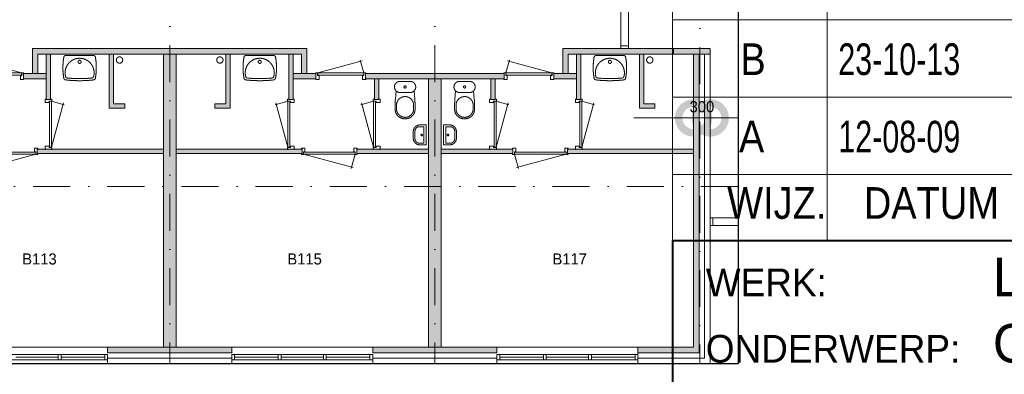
# Model space of a CAD drawing. Header units: millimetres. Extents: x 2152 to 87219, y -6247 to 53124.
# Tile 11 of 19: x 33419 to 51244, y 3936 to 10345. Entities that reach past the tile are written whole.
import ezdxf
from ezdxf.enums import TextEntityAlignment as Align
from ezdxf.xclip import XClip

# ---------------------------------------------------------------- set-up
doc = ezdxf.new("R2010")
doc.units = ezdxf.units.MM
doc.header["$PDMODE"] = 3
doc.header["$PDSIZE"] = 1
doc.linetypes.add('DGN4', pattern=[1343.35376, 671.67688, -335.83844, 0, -335.83844])
for name, color, linetype in [('16', 7, 'Continuous'), ('17', 7, 'Continuous'), ('3', 7, 'Continuous'), ('30', 7, 'Continuous'), ('31', 7, 'Continuous'), ('32', 7, 'Continuous'), ('33', 7, 'Continuous'), ('40', 7, 'Continuous'), ('48', 7, 'Continuous'), ('56', 7, 'Continuous'), ('58', 7, 'Continuous'), ('62', 7, 'Continuous')]:
    doc.layers.add(name, color=color, linetype=linetype)
doc.styles.add('dgn001', font='dgn001.shx')
doc.styles.add('dgn003', font='dgn003.shx')
doc.styles.get("Standard").update_dxf_attribs({"font": 'arial.ttf'})
doc.dimstyles.get("Standard").update_dxf_attribs({"dimtxt": 0.18, "dimasz": 0.18, "dimexe": 0.18, "dimexo": 0.0625, "dimgap": 0.09, "dimtad": 0, "dimtih": 1, "dimtoh": 1, "dimdec": 4, "dimzin": 0, "dimdsep": 46, "dimtxsty": 'Standard', "dimcen": 0.09, "dimadec": 0, "dimazin": 0, "dimtfac": 1, "dimtdec": 4, "dimtofl": 0, "dimtmove": 0, "dimatfit": 3, "dimfxl": 1, "dimtolj": 1, "dimtzin": 0, "dimarcsym": 0})

# ---------------------------------------------------------------- blocks, each defined once
blk = doc.blocks.new('830R1015')
at = {"layer": '33', "color": 1, "linetype": 'Continuous', "lineweight": 0}
for p, q in [((-108, -38), (-336.8700000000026, -99.31999999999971)), ((-108, -868), (-322.8200000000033, -66.27999999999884))]:
    blk.add_line(p, q, dxfattribs=at)
at = {"layer": '33', "color": 92, "linetype": 'Continuous', "lineweight": 13, "true_color": 0x00e100, "flags": 128}
for points in [[(-100, 0), (-111, 0), (-111, -35), (-61, -35), (-61, -60), (11, -60), (11, 0), (0, 0)], [(-100, -906), (-111, -906), (-111, -871), (-61, -871), (-61, -846), (11, -846), (11, -906), (0, -906)]]:
    blk.add_lwpolyline(points, dxfattribs=at)
at = {"layer": '33', "color": 2, "linetype": 'Continuous', "lineweight": 13, "true_color": 0xf0f000, "flags": 128}
blk.add_lwpolyline([(-108, -868), (-108, -38), (-68, -38), (-68, -868), (-108, -868)], dxfattribs=at)
blk = doc.blocks.new('930L095')
at = {"layer": '33', "color": 1, "linetype": 'Continuous', "lineweight": 0}
for p, q in [((38, -98), (936.3100000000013, -338.7000000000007)), ((968.0000000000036, -98), (899.5600000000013, -353.4400000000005))]:
    blk.add_line(p, q, dxfattribs=at)
at = {"layer": '33', "color": 92, "linetype": 'Continuous', "lineweight": 13, "true_color": 0x00e100, "flags": 128}
for points in [[(0, -90), (0, -101), (35, -101), (35, -51), (60, -51), (60, 11), (0, 11), (0, 0)], [(1006.000000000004, -90), (1006.000000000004, -101), (971.0000000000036, -101), (971.0000000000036, -51), (946.0000000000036, -51), (946.0000000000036, 11), (1006.000000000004, 11), (1006.000000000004, 0)]]:
    blk.add_lwpolyline(points, dxfattribs=at)
at = {"layer": '33', "color": 2, "linetype": 'Continuous', "lineweight": 13, "true_color": 0xf0f000, "flags": 128}
blk.add_lwpolyline([(968.0000000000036, -98), (38, -98), (38, -58), (968.0000000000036, -58), (968.0000000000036, -98)], dxfattribs=at)
blk = doc.blocks.new('830R1016')
at = {"layer": '33', "color": 1, "linetype": 'Continuous', "lineweight": 0}
for p, q in [((-108, -38), (-336.869999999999, -99.31999999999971)), ((-108, -868), (-322.8199999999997, -66.27999999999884))]:
    blk.add_line(p, q, dxfattribs=at)
at = {"layer": '33', "color": 92, "linetype": 'Continuous', "lineweight": 13, "true_color": 0x00e100, "flags": 128}
for points in [[(-100, 0), (-111, 0), (-111, -35), (-61, -35), (-61, -60), (11, -60), (11, 0), (0, 0)], [(-100, -906), (-111, -906), (-111, -871), (-61, -871), (-61, -846), (11, -846), (11, -906), (0, -906)]]:
    blk.add_lwpolyline(points, dxfattribs=at)
at = {"layer": '33', "color": 2, "linetype": 'Continuous', "lineweight": 13, "true_color": 0xf0f000, "flags": 128}
blk.add_lwpolyline([(-108, -868), (-108, -38), (-68, -38), (-68, -868), (-108, -868)], dxfattribs=at)
blk = doc.blocks.new('CLOS025')
at = {"layer": '40', "color": 7, "linetype": 'Continuous', "lineweight": 0}
for p, q in [((-92.5, -220), (92.5, -220)), ((-155, -527.789999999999), (-155, -435.5399999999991)), ((155, -527.789999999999), (155, -435.8400000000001)), ((-1.069999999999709, -670), (0.7900000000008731, -670))]:
    blk.add_line(p, q, dxfattribs=at)
at = {"layer": '40', "color": 7, "linetype": 'Continuous', "lineweight": 0, "flags": 128}
for points in [[(-175.6699999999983, -338.2999999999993), (-162, -191.8999999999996), (-161.9993770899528, -191.8999723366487, -0.6743332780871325), (-92.49888975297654, -19.99946983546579), (-92.5, -20), (92.5, -20), (92.50111024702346, -19.99946983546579, -0.6743332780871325), (162.0015975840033, -191.8999723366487), (162, -191.8999999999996), (175.6700000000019, -338.2999999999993), (175.6682094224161, -338.2957268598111, -0.02328519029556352), (180.0011102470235, -431.2851220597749), (180, -431.2899999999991), (180, -525), (180.0011102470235, -524.9994698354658, -0.414213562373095), (10.00111024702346, -694.9994698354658), (10, -695), (-10, -695), (-9.998889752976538, -694.9994698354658, -0.414213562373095), (-179.9988897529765, -524.9994698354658), (-180, -525), (-180, -431.2899999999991), (-179.9988897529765, -431.2853820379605, -0.02328532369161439), (-175.6699999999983, -338.2999999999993)], [(-154.9987855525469, -436.6494809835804, -0.9175142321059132), (155.0010053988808, -436.6494734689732)], [(155.0011103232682, -527.788248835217, -0.9175214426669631), (-154.9988898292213, -527.788248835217)]]:
    blk.add_lwpolyline(points, format="xyb", dxfattribs=at)
at = {"layer": '40', "color": 7, "linetype": 'Continuous', "lineweight": 0}
blk.add_circle((0.001110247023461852, -119.9994698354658), 20, dxfattribs=at)
for centre, start, end in [((-92.49888975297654, -119.9994698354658), 225.9727166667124, 270), ((92.50111024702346, -119.9994698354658), 270, 314.0272833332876)]:
    blk.add_arc(centre, 99.99999999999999, start, end, dxfattribs=at)
blk = doc.blocks.new('FT015')
at = {"layer": '40', "color": 7, "linetype": 'Continuous', "lineweight": 0}
for p, q in [((-135.0900000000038, 180), (-20, 180)), ((-20, 180), (-20, -180)), ((-64.63000000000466, 148.8899999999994), (-64.63000000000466, -148.8900000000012)), ((-64.63000000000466, -148.8900000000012), (-143.9800000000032, -148.8900000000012))]:
    blk.add_line(p, q, dxfattribs=at)
at = {"layer": '40', "color": 7, "linetype": 'Continuous', "lineweight": 0, "flags": 128}
for points in [[(-255.0885185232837, 59.99738574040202, -0.414213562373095), (-135.0885185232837, 179.997385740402)], [(-223.9785185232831, 68.88738574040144, -0.414213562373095), (-143.9785185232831, 148.8873857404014)]]:
    blk.add_lwpolyline(points, format="xyb", dxfattribs=at)
for points in [[(-255.0900000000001, -60), (-255.0900000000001, 60)], [(-223.9799999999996, -68.89000000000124), (-223.9799999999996, 68.88999999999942)], [(-143.9800000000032, 148.8899999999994), (-64.63000000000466, 148.8899999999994)], [(-20, -180), (-135.0900000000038, -180)]]:
    blk.add_lwpolyline(points, dxfattribs=at)
at = {"layer": '40', "color": 7, "linetype": 'Continuous', "lineweight": 0}
blk.add_circle((-101.1355407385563, -0.9488904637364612), 15.1404192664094, dxfattribs=at)
for centre, radius in [((-135.0885185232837, -60.00261425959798), 120), ((-143.9785185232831, -68.8926142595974), 80)]:
    blk.add_arc(centre, radius, 180, 270, dxfattribs=at)
blk = doc.blocks.new('WT015')
at = {"layer": '40', "color": 7, "linetype": 'Continuous', "lineweight": 0}
blk.add_line((-253.1599999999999, -20), (253.1599999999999, -20), dxfattribs=at)
blk.add_circle((0.001319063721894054, -133.3081090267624), 28.05539163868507, dxfattribs=at)
for centre, radius, start, end in [((765.81431409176, -236.498328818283), 1068.36475254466, 169.7983083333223, 190.5513916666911), ((-253.1616107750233, -53.0081090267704), 33, 90, 169.9973333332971), ((0.001319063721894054, -332.1012908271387), 263.1431818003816, 344.8666611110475, 195.1333388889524), ((253.1642489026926, -53.0081090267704), 33, 10.00266666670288, 90), ((-765.8116759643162, -236.498328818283), 1068.364752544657, 349.4486083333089, 10.20169166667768), ((-252.0220080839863, -426.2082318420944), 33, 190.3455083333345, 263.1424916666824), ((0.001319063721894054, 1669.429711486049), 2143.737820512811, 263.1424888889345, 276.8575083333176), ((-222.1607005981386, -392.1839101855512), 33, 195.1333388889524, 263.9582416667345), ((0.001319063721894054, 1706.82971148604), 2143.737820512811, 263.9582416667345, 276.0417583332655), ((222.1633387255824, -392.1839101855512), 33, 276.0417583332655, 344.8666611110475), ((252.0246462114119, -426.2082318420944), 33, 276.8575111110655, 349.6544944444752)]:
    blk.add_arc(centre, radius, start, end, dxfattribs=at)
blk = doc.blocks.new('830R1017')
at = {"layer": '33', "color": 1, "linetype": 'Continuous', "lineweight": 0}
for p, q in [((-868, 108), (-66.27999999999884, 322.8200000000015)), ((-38, 108), (-99.31999999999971, 336.8700000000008))]:
    blk.add_line(p, q, dxfattribs=at)
at = {"layer": '33', "color": 92, "linetype": 'Continuous', "lineweight": 13, "true_color": 0x00e100, "flags": 128}
for points in [[(-906, 100), (-906, 111), (-871, 111), (-871, 61), (-846, 61), (-846, -11), (-906, -11), (-906, 0)], [(0, 100), (0, 111), (-35, 111), (-35, 61), (-60, 61), (-60, -11), (0, -11), (0, 0)]]:
    blk.add_lwpolyline(points, dxfattribs=at)
at = {"layer": '33', "color": 2, "linetype": 'Continuous', "lineweight": 13, "true_color": 0xf0f000, "flags": 128}
blk.add_lwpolyline([(-868, 108), (-38, 108), (-38, 68), (-868, 68), (-868, 108)], dxfattribs=at)
blk = doc.blocks.new('830R1018')
at = {"layer": '33', "color": 1, "linetype": 'Continuous', "lineweight": 0}
for p, q in [((108, -38), (336.869999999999, -99.31999999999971)), ((108, -868), (322.8199999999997, -66.27999999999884))]:
    blk.add_line(p, q, dxfattribs=at)
at = {"layer": '33', "color": 92, "linetype": 'Continuous', "lineweight": 13, "true_color": 0x00e100, "flags": 128}
for points in [[(100, 0), (111, 0), (111, -35), (61, -35), (61, -60), (-11, -60), (-11, 0), (0, 0)], [(100, -906), (111, -906), (111, -871), (61, -871), (61, -846), (-11, -846), (-11, -906), (0, -906)]]:
    blk.add_lwpolyline(points, dxfattribs=at)
at = {"layer": '33', "color": 2, "linetype": 'Continuous', "lineweight": 13, "true_color": 0xf0f000, "flags": 128}
blk.add_lwpolyline([(108, -868), (108, -38), (68, -38), (68, -868), (108, -868)], dxfattribs=at)
blk = doc.blocks.new('930L096')
at = {"layer": '33', "color": 1, "linetype": 'Continuous', "lineweight": 0}
for p, q in [((-968, -98), (-899.5600000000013, -353.4400000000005)), ((-38, -98), (-936.3100000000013, -338.7000000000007))]:
    blk.add_line(p, q, dxfattribs=at)
at = {"layer": '33', "color": 92, "linetype": 'Continuous', "lineweight": 13, "true_color": 0x00e100, "flags": 128}
for points in [[(-1006, -90), (-1006, -101), (-971, -101), (-971, -51), (-946, -51), (-946, 11), (-1006, 11), (-1006, 0)], [(0, -90), (0, -101), (-35, -101), (-35, -51), (-60, -51), (-60, 11), (0, 11), (0, 0)]]:
    blk.add_lwpolyline(points, dxfattribs=at)
at = {"layer": '33', "color": 2, "linetype": 'Continuous', "lineweight": 13, "true_color": 0xf0f000, "flags": 128}
blk.add_lwpolyline([(-968, -98), (-38, -98), (-38, -58), (-968, -58), (-968, -98)], dxfattribs=at)
blk = doc.blocks.new('WT016')
at = {"layer": '40', "color": 7, "linetype": 'Continuous', "lineweight": 0}
blk.add_line((253.1599999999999, -20), (-253.1599999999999, -20), dxfattribs=at)
at = {"layer": '40', "color": 7, "linetype": 'Continuous', "lineweight": 0, "flags": 128}
for points in [[(-284.4905513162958, -432.1344899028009, -0.09080072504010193), (-285.6650301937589, -47.27618902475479)], [(-285.6650333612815, -47.2762066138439, -0.3639570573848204), (-253.1666442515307, -20.0081090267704)], [(-254.0213240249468, -400.7990938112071, -1.30637000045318), (254.0138951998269, -400.7990938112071)], [(253.1592154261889, -20.0081090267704, -0.3639570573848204), (285.6576045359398, -47.2762066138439)], [(285.6576013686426, -47.27618902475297, -0.09080072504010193), (284.4831224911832, -432.1344899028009)], [(-255.9672615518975, -458.9721550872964, -0.3287686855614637), (-284.490551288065, -432.1344900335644)], [(255.9598800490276, -458.9721493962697, -0.0599146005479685), (-255.9672056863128, -458.9721618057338)], [(-225.6390917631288, -425.0006099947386, -0.30967078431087), (-254.0213233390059, -400.7990963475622)], [(225.6316868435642, -425.0006074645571, -0.05277319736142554), (-225.6391156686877, -425.0006074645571)], [(254.013894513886, -400.7990963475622, -0.30967078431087), (225.631662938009, -425.0006099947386)], [(284.483122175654, -432.1344916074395, -0.3287686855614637), (255.9598311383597, -458.972155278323)]]:
    blk.add_lwpolyline(points, format="xyb", dxfattribs=at)
at = {"layer": '40', "color": 7, "linetype": 'Continuous', "lineweight": 0}
blk.add_circle((-0.003714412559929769, -133.3081090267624), 28.05539163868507, dxfattribs=at)
blk = doc.blocks.new('830R1019')
at = {"layer": '33', "color": 1, "linetype": 'Continuous', "lineweight": 0}
for p, q in [((38, 108), (99.31999999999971, 336.8700000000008)), ((868, 108), (66.28000000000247, 322.8200000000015))]:
    blk.add_line(p, q, dxfattribs=at)
at = {"layer": '33', "color": 92, "linetype": 'Continuous', "lineweight": 13, "true_color": 0x00e100, "flags": 128}
for points in [[(0, 100), (0, 111), (35, 111), (35, 61), (60, 61), (60, -11), (0, -11), (0, 0)], [(906, 100), (906, 111), (871, 111), (871, 61), (846, 61), (846, -11), (906, -11), (906, 0)]]:
    blk.add_lwpolyline(points, dxfattribs=at)
at = {"layer": '33', "color": 2, "linetype": 'Continuous', "lineweight": 13, "true_color": 0xf0f000, "flags": 128}
blk.add_lwpolyline([(868, 108), (38, 108), (38, 68), (868, 68), (868, 108)], dxfattribs=at)
blk = doc.blocks.new('830R1021')
at = {"layer": '33', "color": 1, "linetype": 'Continuous', "lineweight": 0}
for p, q in [((108, -38), (336.8700000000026, -99.31999999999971)), ((108, -868), (322.8199999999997, -66.27999999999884))]:
    blk.add_line(p, q, dxfattribs=at)
at = {"layer": '33', "color": 92, "linetype": 'Continuous', "lineweight": 13, "true_color": 0x00e100, "flags": 128}
for points in [[(100, 0), (111, 0), (111, -35), (61, -35), (61, -60), (-11, -60), (-11, 0), (0, 0)], [(100, -906), (111, -906), (111, -871), (61, -871), (61, -846), (-11, -846), (-11, -906), (0, -906)]]:
    blk.add_lwpolyline(points, dxfattribs=at)
at = {"layer": '33', "color": 2, "linetype": 'Continuous', "lineweight": 13, "true_color": 0xf0f000, "flags": 128}
blk.add_lwpolyline([(108, -868), (108, -38), (68, -38), (68, -868), (108, -868)], dxfattribs=at)
blk = doc.blocks.new('930L097')
at = {"layer": '33', "color": 1, "linetype": 'Continuous', "lineweight": 0}
for p, q in [((-968, -98), (-899.5599999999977, -353.4400000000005)), ((-38, -98), (-936.3099999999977, -338.7000000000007))]:
    blk.add_line(p, q, dxfattribs=at)
at = {"layer": '33', "color": 92, "linetype": 'Continuous', "lineweight": 13, "true_color": 0x00e100, "flags": 128}
for points in [[(-1006, -90), (-1006, -101), (-971, -101), (-971, -51), (-946, -51), (-946, 11), (-1006, 11), (-1006, 0)], [(0, -90), (0, -101), (-35, -101), (-35, -51), (-60, -51), (-60, 11), (0, 11), (0, 0)]]:
    blk.add_lwpolyline(points, dxfattribs=at)
at = {"layer": '33', "color": 2, "linetype": 'Continuous', "lineweight": 13, "true_color": 0xf0f000, "flags": 128}
blk.add_lwpolyline([(-968, -98), (-38, -98), (-38, -58), (-968, -58), (-968, -98)], dxfattribs=at)
blk = doc.blocks.new('WT017')
at = {"layer": '40', "color": 7, "linetype": 'Continuous', "lineweight": 0}
blk.add_line((253.1599999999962, -20), (-253.1600000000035, -20), dxfattribs=at)
at = {"layer": '40', "color": 7, "linetype": 'Continuous', "lineweight": 0, "flags": 128}
for points in [[(-284.4905513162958, -432.1344899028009, -0.09080072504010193), (-285.6650301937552, -47.27618902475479)], [(-285.6650333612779, -47.2762066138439, -0.3639570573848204), (-253.166644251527, -20.0081090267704)], [(-254.0213240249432, -400.7990938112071, -1.30637000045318), (254.0138951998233, -400.7990938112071)], [(253.1592154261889, -20.0081090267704, -0.3639570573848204), (285.6576045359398, -47.2762066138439)], [(285.6576013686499, -47.27618902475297, -0.09080072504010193), (284.4831224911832, -432.1344899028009)], [(-255.9672615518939, -458.9721550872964, -0.3287686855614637), (-284.490551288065, -432.1344900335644)], [(255.9598800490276, -458.9721493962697, -0.0599146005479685), (-255.9672056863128, -458.9721618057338)], [(-225.6390917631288, -425.0006099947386, -0.30967078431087), (-254.0213233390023, -400.7990963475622)], [(225.6316868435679, -425.0006074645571, -0.05277319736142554), (-225.6391156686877, -425.0006074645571)], [(254.0138945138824, -400.7990963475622, -0.30967078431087), (225.631662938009, -425.0006099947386)], [(284.483122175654, -432.1344916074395, -0.3287686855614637), (255.9598311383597, -458.972155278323)]]:
    blk.add_lwpolyline(points, format="xyb", dxfattribs=at)
at = {"layer": '40', "color": 7, "linetype": 'Continuous', "lineweight": 0}
blk.add_circle((-0.003714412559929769, -133.3081090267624), 28.05539163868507, dxfattribs=at)
blk = doc.blocks.new('CLOS027')
at = {"layer": '40', "color": 7, "linetype": 'Continuous', "lineweight": 0}
for p, q in [((92.5, -220), (-92.5, -220)), ((-155, -527.789999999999), (-155, -435.8400000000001)), ((155, -527.789999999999), (155, -435.5399999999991)), ((1.069999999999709, -670), (-0.7900000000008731, -670))]:
    blk.add_line(p, q, dxfattribs=at)
at = {"layer": '40', "color": 7, "linetype": 'Continuous', "lineweight": 0, "flags": 128}
for points in [[(175.6699999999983, -338.2999999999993), (162, -191.8999999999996), (161.9969817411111, -191.8999723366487, 0.6743332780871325), (92.49649440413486, -19.99946983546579), (92.5, -20), (-92.5, -20), (-92.50350559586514, -19.99946983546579, 0.6743332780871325), (-162.0039929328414, -191.8999723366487), (-162, -191.8999999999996), (-175.6700000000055, -338.2999999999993), (-175.6706047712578, -338.2957268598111, 0.02328519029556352), (-180.0035055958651, -431.2851220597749), (-180, -431.2899999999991), (-180, -525), (-180.0035055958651, -524.9994698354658, 0.414213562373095), (-10.00350559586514, -694.9994698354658), (-10, -695), (10, -695), (9.996494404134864, -694.9994698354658, 0.414213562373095), (179.9964944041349, -524.9994698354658), (180, -525), (180, -431.2899999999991), (179.9964944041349, -431.2853820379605, 0.02328532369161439), (175.6699999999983, -338.2999999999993)], [(-92.50350559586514, -219.9994698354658, -0.19450385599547), (-162.0035885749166, -191.9003631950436)], [(161.9965773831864, -191.9003631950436, -0.19450385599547), (92.49649440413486, -219.9994698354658)]]:
    blk.add_lwpolyline(points, format="xyb", dxfattribs=at)
at = {"layer": '40', "color": 7, "linetype": 'Continuous', "lineweight": 0}
blk.add_circle((-0.003505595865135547, -119.9994698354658), 20, dxfattribs=at)
for centre, start, end in [((-0.003505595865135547, -450.009469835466), 4.926349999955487, 175.0736472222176), ((-0.003505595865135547, -514.4294698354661), 184.9259027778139, 355.074097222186)]:
    blk.add_arc(centre, 155.5746026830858, start, end, dxfattribs=at)
blk = doc.blocks.new('830R1022')
at = {"layer": '33', "color": 1, "linetype": 'Continuous', "lineweight": 0}
for p, q in [((38, 108), (99.31999999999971, 336.8700000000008)), ((868, 108), (66.27999999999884, 322.8200000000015))]:
    blk.add_line(p, q, dxfattribs=at)
at = {"layer": '33', "color": 92, "linetype": 'Continuous', "lineweight": 13, "true_color": 0x00e100, "flags": 128}
for points in [[(0, 100), (0, 111), (35, 111), (35, 61), (60, 61), (60, -11), (0, -11), (0, 0)], [(906, 100), (906, 111), (871, 111), (871, 61), (846, 61), (846, -11), (906, -11), (906, 0)]]:
    blk.add_lwpolyline(points, dxfattribs=at)
at = {"layer": '33', "color": 2, "linetype": 'Continuous', "lineweight": 13, "true_color": 0xf0f000, "flags": 128}
blk.add_lwpolyline([(868, 108), (38, 108), (38, 68), (868, 68), (868, 108)], dxfattribs=at)
blk = doc.blocks.new('830R1023')
at = {"layer": '33', "color": 1, "linetype": 'Continuous', "lineweight": 0}
for p, q in [((108, -38), (336.8699999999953, -99.31999999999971)), ((108, -868), (322.8199999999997, -66.27999999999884))]:
    blk.add_line(p, q, dxfattribs=at)
at = {"layer": '33', "color": 92, "linetype": 'Continuous', "lineweight": 13, "true_color": 0x00e100, "flags": 128}
for points in [[(100, 0), (111, 0), (111, -35), (61, -35), (61, -60), (-11, -60), (-11, 0), (0, 0)], [(100, -906), (111, -906), (111, -871), (61, -871), (61, -846), (-11, -846), (-11, -906), (0, -906)]]:
    blk.add_lwpolyline(points, dxfattribs=at)
at = {"layer": '33', "color": 2, "linetype": 'Continuous', "lineweight": 13, "true_color": 0xf0f000, "flags": 128}
blk.add_lwpolyline([(108, -868), (108, -38), (68, -38), (68, -868), (108, -868)], dxfattribs=at)
blk = doc.blocks.new('FT017')
at = {"layer": '40', "color": 7, "linetype": 'Continuous', "lineweight": 0}
for p, q in [((135.0899999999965, 180), (20, 180)), ((20, 180), (20, -180)), ((64.62999999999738, 148.8899999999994), (64.62999999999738, -148.8900000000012)), ((64.62999999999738, -148.8900000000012), (143.9799999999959, -148.8900000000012))]:
    blk.add_line(p, q, dxfattribs=at)
at = {"layer": '40', "color": 7, "linetype": 'Continuous', "lineweight": 0, "flags": 128}
for points in [[(143.9799999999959, 148.8899999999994), (64.62999999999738, 148.8899999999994)], [(223.9799999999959, -68.89000000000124), (223.9799999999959, 68.88999999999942)], [(255.0899999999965, -60), (255.0899999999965, 60)], [(20, -180), (135.0899999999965, -180)]]:
    blk.add_lwpolyline(points, dxfattribs=at)
for points in [[(255.086123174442, -60.00261425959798, -0.414213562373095), (135.086123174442, -180.002614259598)], [(223.9761231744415, -68.8926142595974, -0.414213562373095), (143.9761231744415, -148.8926142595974)]]:
    blk.add_lwpolyline(points, format="xyb", dxfattribs=at)
at = {"layer": '40', "color": 7, "linetype": 'Continuous', "lineweight": 0}
blk.add_circle((101.1331453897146, -0.9488904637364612), 15.1404192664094, dxfattribs=at)
for centre, radius in [((135.086123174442, 59.99738574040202), 120), ((143.9761231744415, 68.88738574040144), 80)]:
    blk.add_arc(centre, radius, 0, 90, dxfattribs=at)
blk = doc.blocks.new('_DotSmall')
at = {"color": 0, "linetype": 'ByBlock', "const_width": 0.5}
blk.add_lwpolyline([(-0.0625, 0, 1), (0.0625, 0, 1)], format="xyb", close=True, dxfattribs=at)
blk = doc.blocks.new('*D13199')
at = {"layer": '58', "color": 3, "linetype": 'Continuous', "lineweight": 0, "transparency": 16777216}
blk.add_line((38034.76, 2684.49), (36724.76, 2684.49), dxfattribs=at)
at = {"layer": 'Defpoints', "color": 0, "linetype": 'Continuous', "transparency": 16777216}
for p in [(36724.76, 5117.96), (38034.76, 5117.96), (36724.76, 2684.49)]:
    blk.add_point(p, dxfattribs=at)
at = {"layer": '58', "color": 3, "linetype": 'Continuous', "lineweight": 0, "transparency": 16777216, "xscale": 1080, "yscale": 1080, "zscale": 1080, "rotation": 180}
blk.add_blockref('_DotSmall', (36724.76, 2684.49), dxfattribs=at)
at = {"layer": '58', "color": 3, "linetype": 'Continuous', "lineweight": 0, "transparency": 16777216, "xscale": 1080, "yscale": 1080, "zscale": 1080}
blk.add_blockref('_DotSmall', (38034.76, 2684.49), dxfattribs=at)
at = {"layer": '58', "color": 3, "linetype": 'Continuous', "lineweight": 0, "transparency": 16777216, "insert": (37379.76, 2886.672810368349), "char_height": 200, "attachment_point": 5, "style": 'dgn003'}
blk.add_mtext('\\A1;1310', dxfattribs=at)
blk = doc.blocks.new('*D13332')
at = {"layer": '58', "color": 3, "linetype": 'Continuous', "lineweight": 0, "transparency": 16777216}
for p, q in [((28124.16, 1858.9), (27044.16, 1858.9)), ((28354.16, 1858.9), (28124.16, 1858.9)), ((28354.16, 1858.9), (29434.16, 1858.9))]:
    blk.add_line(p, q, dxfattribs=at)
at = {"layer": 'Defpoints', "color": 0, "linetype": 'Continuous', "transparency": 16777216}
for p in [(28124.16, 4984.49), (28354.16, 4984.49), (28124.16, 1858.9)]:
    blk.add_point(p, dxfattribs=at)
at = {"layer": '58', "color": 3, "linetype": 'Continuous', "lineweight": 0, "transparency": 16777216, "xscale": 1080, "yscale": 1080, "zscale": 1080}
blk.add_blockref('_DotSmall', (28124.16, 1858.9), dxfattribs=at)
at = {"layer": '58', "color": 3, "linetype": 'Continuous', "lineweight": 0, "transparency": 16777216, "xscale": 1080, "yscale": 1080, "zscale": 1080, "rotation": 180}
blk.add_blockref('_DotSmall', (28354.16, 1858.9), dxfattribs=at)
at = {"layer": '58', "color": 3, "linetype": 'Continuous', "lineweight": 0, "transparency": 16777216, "insert": (28239.16, 2061.082810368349), "char_height": 200, "attachment_point": 5, "style": 'dgn003'}
blk.add_mtext('\\A1;230', dxfattribs=at)
blk = doc.blocks.new('*D13334')
at = {"layer": '58', "color": 3, "linetype": 'Continuous', "lineweight": 0, "transparency": 16777216}
for p, q in [((32922.04, 1858.9), (31842.04, 1858.9)), ((33152.04, 1858.9), (32922.04, 1858.9)), ((33152.04, 1858.9), (34232.04, 1858.9))]:
    blk.add_line(p, q, dxfattribs=at)
at = {"layer": 'Defpoints', "color": 0, "linetype": 'Continuous', "transparency": 16777216}
for p in [(32922.04, 4984.49), (33152.04, 4984.49), (32922.04, 1858.9)]:
    blk.add_point(p, dxfattribs=at)
at = {"layer": '58', "color": 3, "linetype": 'Continuous', "lineweight": 0, "transparency": 16777216, "xscale": 1080, "yscale": 1080, "zscale": 1080}
blk.add_blockref('_DotSmall', (32922.04, 1858.9), dxfattribs=at)
at = {"layer": '58', "color": 3, "linetype": 'Continuous', "lineweight": 0, "transparency": 16777216, "xscale": 1080, "yscale": 1080, "zscale": 1080, "rotation": 180}
blk.add_blockref('_DotSmall', (33152.04, 1858.9), dxfattribs=at)
at = {"layer": '58', "color": 3, "linetype": 'Continuous', "lineweight": 0, "transparency": 16777216, "insert": (33037.04, 2061.082810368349), "char_height": 200, "attachment_point": 5, "style": 'dgn003'}
blk.add_mtext('\\A1;230', dxfattribs=at)
blk = doc.blocks.new('*D13364')
at = {"layer": '58', "color": 3, "linetype": 'Continuous', "lineweight": 0, "transparency": 16777216}
blk.add_line((42464.76, 9128.53), (38034.76, 9128.53), dxfattribs=at)
at = {"layer": 'Defpoints', "color": 0, "linetype": 'Continuous', "transparency": 16777216}
for p in [(38034.76, 9128.53), (38034.76, 8087.21), (42464.76, 8087.21)]:
    blk.add_point(p, dxfattribs=at)
at = {"layer": '58', "color": 3, "linetype": 'Continuous', "lineweight": 0, "transparency": 16777216, "xscale": 1080, "yscale": 1080, "zscale": 1080, "rotation": 180}
blk.add_blockref('_DotSmall', (38034.76, 9128.53), dxfattribs=at)
at = {"layer": '58', "color": 3, "linetype": 'Continuous', "lineweight": 0, "transparency": 16777216, "xscale": 1080, "yscale": 1080, "zscale": 1080}
blk.add_blockref('_DotSmall', (42464.76, 9128.53), dxfattribs=at)
at = {"layer": '58', "color": 3, "linetype": 'Continuous', "lineweight": 0, "transparency": 16777216, "insert": (40249.76, 9330.71281036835), "char_height": 200, "attachment_point": 5, "style": 'dgn003'}
blk.add_mtext('\\A1;4430', dxfattribs=at)
blk = doc.blocks.new('*D13366')
at = {"layer": '58', "color": 3, "linetype": 'Continuous', "lineweight": 0, "transparency": 16777216}
for p, q in [((37734.76, 9128.53), (36654.76, 9128.53)), ((38034.76, 9128.53), (37734.76, 9128.53)), ((38034.76, 9128.53), (39114.76, 9128.53))]:
    blk.add_line(p, q, dxfattribs=at)
at = {"layer": 'Defpoints', "color": 0, "linetype": 'Continuous', "transparency": 16777216}
for p in [(37734.76, 9934.49), (38034.76, 9934.49), (37734.76, 9128.53)]:
    blk.add_point(p, dxfattribs=at)
at = {"layer": '58', "color": 3, "linetype": 'Continuous', "lineweight": 0, "transparency": 16777216, "xscale": 1080, "yscale": 1080, "zscale": 1080}
blk.add_blockref('_DotSmall', (37734.76, 9128.53), dxfattribs=at)
at = {"layer": '58', "color": 3, "linetype": 'Continuous', "lineweight": 0, "transparency": 16777216, "xscale": 1080, "yscale": 1080, "zscale": 1080, "rotation": 180}
blk.add_blockref('_DotSmall', (38034.76, 9128.53), dxfattribs=at)
at = {"layer": '58', "color": 3, "linetype": 'Continuous', "lineweight": 0, "transparency": 16777216, "insert": (37884.76, 9330.71281036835), "char_height": 200, "attachment_point": 5, "style": 'dgn003'}
blk.add_mtext('\\A1;300', dxfattribs=at)
blk = doc.blocks.new('WIJZ')
at = {"layer": '3', "color": 1, "linetype": 'Continuous', "lineweight": 0}
for p, q in [((0, 0), (0, 1199.43)), ((2798.660000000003, 0), (2798.660000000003, 1199.43))]:
    blk.add_line(p, q, dxfattribs=at)
at = {"layer": '3', "color": 1, "linetype": 'Continuous', "lineweight": 0, "flags": 128}
blk.add_lwpolyline([(0, 0), (39980.77, 0), (39980.77, 1199.43), (0, 1199.43), (0, 0)], dxfattribs=at)
at = {"layer": '3', "color": 1, "linetype": 'Continuous', "lineweight": 0, "style": 'dgn001', "width": 0.8993711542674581}
for s, p in [('WIJZ.', (1886.1005, 685.8722100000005)), ('DATUM', (4684.750500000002, 685.8722100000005))]:
    blk.add_text(s, height=572.12442, dxfattribs=at).set_placement(p, align=Align.MIDDLE_CENTER)
blk = doc.blocks.new('WIJZA')
at = {"layer": '3', "color": 1, "linetype": 'Continuous', "lineweight": 0}
for p, q in [((0, 0), (0, 1399.33)), ((2798.660000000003, 0), (2798.660000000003, 1399.33))]:
    blk.add_line(p, q, dxfattribs=at)
at = {"layer": '3', "color": 1, "linetype": 'Continuous', "lineweight": 0, "flags": 128}
blk.add_lwpolyline([(0, 0), (39980.77, 0), (39980.77, 1399.33), (0, 1399.33), (0, 0)], dxfattribs=at)
at = {"layer": '3', "color": 1, "linetype": 'Continuous', "lineweight": 0, "style": 'dgn001', "width": 0.8993711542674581}
blk.add_text('A', height=572.12442, dxfattribs=at).set_placement((1429.716100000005, 685.8822099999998), align=Align.MIDDLE_CENTER)
at = {"layer": '3', "color": 1, "linetype": 'Continuous', "lineweight": 0, "style": 'dgn003', "width": 0.7211740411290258}
blk.add_text('12-08-09', height=572.12442, dxfattribs=at).set_placement((2998.560000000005, 685.8822099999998), align=Align.MIDDLE_LEFT)
blk = doc.blocks.new('WIJZA1')
at = {"layer": '3', "color": 1, "linetype": 'Continuous', "lineweight": 0}
for p, q in [((0, 0), (0, 1399.32)), ((2798.660000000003, 0), (2798.660000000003, 1399.32))]:
    blk.add_line(p, q, dxfattribs=at)
at = {"layer": '3', "color": 1, "linetype": 'Continuous', "lineweight": 0, "flags": 128}
blk.add_lwpolyline([(0, 0), (39980.77, 0), (39980.77, 1399.32), (0, 1399.32), (0, 0)], dxfattribs=at)
at = {"layer": '3', "color": 1, "linetype": 'Continuous', "lineweight": 0, "style": 'dgn001', "width": 0.8993711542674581}
blk.add_text('B', height=572.12442, dxfattribs=at).set_placement((1456.026100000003, 685.8622099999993), align=Align.MIDDLE_CENTER)
at = {"layer": '3', "color": 1, "linetype": 'Continuous', "lineweight": 0, "style": 'dgn003', "width": 0.7211740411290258}
blk.add_text('23-10-13', height=572.12442, dxfattribs=at).set_placement((2998.560000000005, 685.8622099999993), align=Align.MIDDLE_LEFT)
blk = doc.blocks.new('WIJZA2')
at = {"layer": '3', "color": 1, "linetype": 'Continuous', "lineweight": 0}
for p, q in [((0, 0), (0, 1399.32)), ((2798.660000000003, 0), (2798.660000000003, 1399.32))]:
    blk.add_line(p, q, dxfattribs=at)
at = {"layer": '3', "color": 1, "linetype": 'Continuous', "lineweight": 0, "flags": 128}
blk.add_lwpolyline([(0, 0), (39980.77, 0), (39980.77, 1399.32), (0, 1399.32), (0, 0)], dxfattribs=at)
blk = doc.blocks.new('AnonymousCell54')
at = {"layer": '3', "color": 4, "linetype": 'Continuous', "lineweight": 40, "flags": 128}
blk.add_lwpolyline([(39980.77, -17091.78), (0, -17091.78), (0, -27686.68), (39980.77, -27686.68), (39980.77, -17091.78)], dxfattribs=at)
at = {"color": 1, "linetype": 'Continuous', "lineweight": 0}
for name, p in [('WIJZA2', (0, -13093.7)), ('WIJZA1', (0, -14493.02)), ('WIJZA', (0, -15892.35)), ('WIJZ', (0, -17091.78))]:
    blk.add_blockref(name, p, dxfattribs=at)
at = {"layer": '3', "color": 3, "linetype": 'Continuous', "lineweight": 30, "style": 'dgn003'}
for s, height, p in [('LEGERINGSGEBOUW 329 OP DE VLIEGBASIS GILZE-RIJEN ', 698.06382, (5797.220000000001, -18091.3)), ('WERK:', 500.1591, (599.7200000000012, -18091.3)), ('GROEPENVERKLARING KAST \'\'CB"                     ', 698.06382, (5797.220000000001, -19290.72)), ('ONDERWERP:', 500.1591, (599.7200000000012, -19290.72))]:
    blk.add_text(s, height=height, dxfattribs=at).set_placement(p)
blk = doc.blocks.new('50E03_329_B01 - Default')
at = {"layer": '16'}
for points in [[(27124.76, 4784.49), (29374.76, 4784.49), (29374.76, 4684.49), (27124.76, 4684.49)], [(31924.76, 4784.49), (34174.76, 4784.49), (34174.76, 4684.49), (31924.76, 4684.49)]]:
    blk.add_hatch(color=7, dxfattribs=at).paths.add_polyline_path(points)
at = {"layer": '62'}
for color, points in [(7, [(28249.76, 10384.49), (28249.76, 10284.49), (25864.76, 10284.49), (25864.76, 9934.49), (25764.76, 9934.49), (25764.76, 10384.49)]), (7, [(28249.76, 10384.49), (28249.76, 10284.49), (30634.76, 10284.49), (30634.76, 9934.49), (30734.76, 9934.49), (30734.76, 10384.49)]), (7, [(38034.76, 10384.49), (38034.76, 10284.49), (35464.76, 10284.49), (35464.76, 9934.49), (35364.76, 9934.49), (35364.76, 10384.49)]), (9, [(26094.76, 9464.49), (26014.76, 9464.49), (26014.76, 10284.49), (26094.76, 10284.49)]), (9, [(27434.76, 9384.49), (27434.76, 9304.49), (27154.76, 9304.49), (27154.76, 10284.49), (27234.76, 10284.49), (27234.76, 9384.49)]), (9, [(28134.76, 10284.49), (28364.76, 10284.49), (28364.76, 4984.49), (28134.76, 4984.49)]), (9, [(29064.76, 9384.49), (29064.76, 9304.49), (29344.76, 9304.49), (29344.76, 10284.49), (29264.76, 10284.49), (29264.76, 9384.49)]), (9, [(30404.76, 9464.49), (30484.76, 9464.49), (30484.76, 10284.49), (30404.76, 10284.49)]), (9, [(35694.76, 9464.49), (35614.76, 9464.49), (35614.76, 10284.49), (35694.76, 10284.49)]), (9, [(36724.76, 4984.49), (36724.76, 4884.49), (37834.76, 4884.49), (37834.76, 10284.49), (37734.76, 10284.49), (37734.76, 4984.49)]), (7, [(37934.76, 10284.49), (38034.76, 10284.49), (38034.76, 4684.49), (36724.76, 4684.49), (36724.76, 4784.49), (37934.76, 4784.49)]), (9, [(37034.76, 9384.49), (37034.76, 9304.49), (36754.76, 9304.49), (36754.76, 10284.49), (36834.76, 10284.49), (36834.76, 9384.49)]), (7, [(26014.76, 9834.49), (25604.76, 9834.49), (25604.76, 9934.49), (26014.76, 9934.49)]), (7, [(30484.76, 9834.49), (30894.76, 9834.49), (30894.76, 9934.49), (30484.76, 9934.49)]), (7, [(31794.76, 9834.49), (33049.76, 9834.49), (33049.76, 9934.49), (31794.76, 9934.49)]), (9, [(31954.76, 9464.49), (32034.76, 9464.49), (32034.76, 9834.49), (31954.76, 9834.49)]), (9, [(32934.76, 9834.49), (33164.76, 9834.49), (33164.76, 4984.49), (32934.76, 4984.49)]), (7, [(34304.76, 9834.49), (33049.76, 9834.49), (33049.76, 9934.49), (34304.76, 9934.49)]), (9, [(34144.76, 9464.49), (34064.76, 9464.49), (34064.76, 9834.49), (34144.76, 9834.49)]), (7, [(35614.76, 9834.49), (35204.76, 9834.49), (35204.76, 9934.49), (35614.76, 9934.49)]), (9, [(28134.76, 8564.49), (25849.76, 8564.49), (25849.76, 8484.49), (28134.76, 8484.49)]), (9, [(28364.76, 8564.49), (30649.76, 8564.49), (30649.76, 8484.49), (28364.76, 8484.49)]), (9, [(31634.76, 8564.49), (32934.76, 8564.49), (32934.76, 8484.49), (31634.76, 8484.49)]), (9, [(34464.76, 8564.49), (33164.76, 8564.49), (33164.76, 8484.49), (34464.76, 8484.49)]), (9, [(37734.76, 8564.49), (35449.76, 8564.49), (35449.76, 8484.49), (37734.76, 8484.49)]), (9, [(27124.76, 4984.49), (29374.76, 4984.49), (29374.76, 4884.49), (27124.76, 4884.49)]), (9, [(31924.76, 4984.49), (34174.76, 4984.49), (34174.76, 4884.49), (31924.76, 4884.49)])]:
    blk.add_hatch(color=color, dxfattribs=at).paths.add_polyline_path(points)
at = {"layer": '16', "color": 92, "linetype": 'Continuous', "lineweight": 0, "true_color": 0x00e100}
for p, q in [((37734.76, 4984.49), (37734.76, 10284.49)), ((37734.76, 4984.49), (37734.76, 10284.49)), ((37934.76, 4784.49), (37934.76, 10284.49)), ((36724.76, 4684.49), (36724.76, 4984.49)), ((36724.76, 4984.49), (37734.76, 4984.49)), ((36724.76, 4884.49), (37644.76, 4884.49)), ((36724.76, 4784.49), (37744.76, 4784.49))]:
    blk.add_line(p, q, dxfattribs=at)
at = {"layer": '16', "color": 92, "linetype": 'Continuous', "lineweight": 0, "true_color": 0x00e100, "flags": 128}
for points in [[(28249.76, 10384.49), (25764.76, 10384.49), (25764.76, 9934.49), (25864.76, 9934.49), (25864.76, 10284.49), (28249.76, 10284.49), (28249.76, 10384.49)], [(28249.76, 10384.49), (30734.76, 10384.49), (30734.76, 9934.49), (30634.76, 9934.49), (30634.76, 10284.49), (28249.76, 10284.49), (28249.76, 10384.49)], [(37373.1, 10384.49), (35364.76, 10384.49), (35364.76, 9934.49), (35464.76, 9934.49), (35464.76, 10284.49), (37373.1, 10284.49), (37373.1, 10384.49)], [(26094.76, 10284.49), (26014.76, 10284.49), (26014.76, 9464.49), (26094.76, 9464.49), (26094.76, 10284.49)], [(27234.76, 10284.49), (27234.76, 9384.49), (27434.76, 9384.49), (27434.76, 9304.49), (27154.76, 9304.49), (27154.76, 10284.49), (27234.76, 10284.49)], [(29264.76, 10284.49), (29264.76, 9384.49), (29064.76, 9384.49), (29064.76, 9304.49), (29344.76, 9304.49), (29344.76, 10284.49), (29264.76, 10284.49)], [(30404.76, 10284.49), (30484.76, 10284.49), (30484.76, 9464.49), (30404.76, 9464.49), (30404.76, 10284.49)], [(35694.76, 10284.49), (35614.76, 10284.49), (35614.76, 9464.49), (35694.76, 9464.49), (35694.76, 10284.49)], [(36834.76, 10284.49), (36834.76, 9384.49), (37034.76, 9384.49), (37034.76, 9304.49), (36754.76, 9304.49), (36754.76, 10284.49), (36834.76, 10284.49)], [(26014.76, 9934.49), (25604.76, 9934.49), (25604.76, 9834.49), (26014.76, 9834.49), (26014.76, 9934.49)], [(30484.76, 9934.49), (30894.76, 9934.49), (30894.76, 9834.49), (30484.76, 9834.49), (30484.76, 9934.49)], [(31794.76, 9934.49), (33049.76, 9934.49), (33049.76, 9834.49), (31794.76, 9834.49), (31794.76, 9934.49)], [(31954.76, 9834.49), (32034.76, 9834.49), (32034.76, 9464.49), (31954.76, 9464.49), (31954.76, 9834.49)], [(34304.76, 9934.49), (33049.76, 9934.49), (33049.76, 9834.49), (34304.76, 9834.49), (34304.76, 9934.49)], [(34144.76, 9834.49), (34064.76, 9834.49), (34064.76, 9464.49), (34144.76, 9464.49), (34144.76, 9834.49)], [(35614.76, 9934.49), (35204.76, 9934.49), (35204.76, 9834.49), (35614.76, 9834.49), (35614.76, 9934.49)], [(25849.76, 8564.49), (28134.76, 8564.49), (28134.76, 8484.49), (25849.76, 8484.49), (25849.76, 8564.49)], [(30649.76, 8564.49), (28364.76, 8564.49), (28364.76, 8484.49), (30649.76, 8484.49), (30649.76, 8564.49)], [(32934.76, 8564.49), (31634.76, 8564.49), (31634.76, 8484.49), (32934.76, 8484.49), (32934.76, 8564.49)], [(33164.76, 8564.49), (34464.76, 8564.49), (34464.76, 8484.49), (33164.76, 8484.49), (33164.76, 8564.49)], [(35449.76, 8564.49), (37734.76, 8564.49), (37734.76, 8484.49), (35449.76, 8484.49), (35449.76, 8564.49)], [(27124.76, 4984.49), (29374.76, 4984.49), (29374.76, 4884.49), (27124.76, 4884.49), (27124.76, 4984.49)], [(31924.76, 4984.49), (34174.76, 4984.49), (34174.76, 4884.49), (31924.76, 4884.49), (31924.76, 4984.49)], [(27124.76, 4784.49), (29374.76, 4784.49), (29374.76, 4684.49), (27124.76, 4684.49), (27124.76, 4784.49)], [(31924.76, 4784.49), (34174.76, 4784.49), (34174.76, 4684.49), (31924.76, 4684.49), (31924.76, 4784.49)]]:
    blk.add_lwpolyline(points, dxfattribs=at)
at = {"layer": '16', "color": 7, "linetype": 'Continuous', "lineweight": 0, "flags": 128}
for points in [[(27124.76, 4784.49), (29374.76, 4784.49), (29374.76, 4684.49), (27124.76, 4684.49), (27124.76, 4784.49)], [(31924.76, 4784.49), (34174.76, 4784.49), (34174.76, 4684.49), (31924.76, 4684.49), (31924.76, 4784.49)]]:
    blk.add_lwpolyline(points, dxfattribs=at)
at = {"layer": '17', "color": 92, "linetype": 'Continuous', "lineweight": 0, "true_color": 0x00e100, "flags": 128}
for points in [[(28134.76, 10284.49), (28364.76, 10284.49), (28364.76, 4984.49), (28134.76, 4984.49), (28134.76, 10284.49)], [(32934.76, 9834.49), (33164.76, 9834.49), (33164.76, 4984.49), (32934.76, 4984.49), (32934.76, 9834.49)]]:
    blk.add_lwpolyline(points, dxfattribs=at)
at = {"layer": '30', "color": 3, "linetype": 'Continuous', "lineweight": 0}
for p, q in [((27124.76, 4984.49), (24574.76, 4984.49)), ((29374.76, 4984.49), (31924.76, 4984.49)), ((36724.76, 4984.49), (34174.76, 4984.49))]:
    blk.add_line(p, q, dxfattribs=at)
at = {"layer": '31', "color": 3, "linetype": 'Continuous', "lineweight": 0}
for p, q in [((36414.76, 10384.49), (36414.76, 11984.49)), ((36554.76, 10384.49), (36554.76, 11984.49))]:
    blk.add_line(p, q, dxfattribs=at)
at = {"layer": '32', "color": 3, "linetype": 'Continuous', "lineweight": 0}
for p, q in [((38034.76, 7323.49), (42414.76, 7323.49)), ((38034.76, 7184.49), (42414.76, 7184.49)), ((24624.76, 4854.49), (27074.76, 4854.49)), ((27074.76, 4854.49), (27074.76, 4754.49)), ((31874.76, 4854.49), (29424.76, 4854.49)), ((29424.76, 4854.49), (29424.76, 4754.49)), ((34224.76, 4854.49), (36674.76, 4854.49)), ((36674.76, 4854.49), (36674.76, 4754.49)), ((27074.76, 4754.49), (24574.76, 4754.49)), ((26233.09, 4804.49), (25466.42, 4804.49)), ((27074.76, 4804.49), (26283.09, 4804.49)), ((29424.76, 4804.49), (30216.43, 4804.49)), ((29424.76, 4754.49), (31924.76, 4754.49)), ((30266.43, 4804.49), (31033.1, 4804.49)), ((31083.1, 4804.49), (31874.76, 4804.49)), ((36674.76, 4754.49), (34174.76, 4754.49)), ((35016.42, 4804.49), (34224.76, 4804.49)), ((35833.09, 4804.49), (35066.42, 4804.49)), ((36674.76, 4804.49), (35883.09, 4804.49))]:
    blk.add_line(p, q, dxfattribs=at)
at = {"layer": '32', "color": 3, "linetype": 'Continuous', "lineweight": 0, "flags": 128}
for points in [[(36414.76, 10384.49), (36414.76, 10434.49), (36553.76, 10434.49), (36553.76, 10384.49), (36414.76, 10384.49)], [(38084.76, 7184.49), (38034.76, 7184.49), (38034.76, 7323.49), (38084.76, 7323.49), (38084.76, 7184.49)], [(26283.09, 4754.49), (26233.09, 4754.49), (26233.09, 4854.49), (26283.09, 4854.49), (26283.09, 4754.49)], [(27124.76, 4754.49), (27074.76, 4754.49), (27074.76, 4854.49), (27124.76, 4854.49), (27124.76, 4754.49)], [(29374.76, 4754.49), (29424.76, 4754.49), (29424.76, 4854.49), (29374.76, 4854.49), (29374.76, 4754.49)], [(30216.43, 4754.49), (30266.43, 4754.49), (30266.43, 4854.49), (30216.43, 4854.49), (30216.43, 4754.49)], [(31033.1, 4754.49), (31083.1, 4754.49), (31083.1, 4854.49), (31033.1, 4854.49), (31033.1, 4754.49)], [(31874.76, 4754.49), (31924.76, 4754.49), (31924.76, 4854.49), (31874.76, 4854.49), (31874.76, 4754.49)], [(34224.76, 4754.49), (34174.76, 4754.49), (34174.76, 4854.49), (34224.76, 4854.49), (34224.76, 4754.49)], [(35066.42, 4754.49), (35016.42, 4754.49), (35016.42, 4854.49), (35066.42, 4854.49), (35066.42, 4754.49)], [(35883.09, 4754.49), (35833.09, 4754.49), (35833.09, 4854.49), (35883.09, 4854.49), (35883.09, 4754.49)], [(36724.76, 4754.49), (36674.76, 4754.49), (36674.76, 4854.49), (36724.76, 4854.49), (36724.76, 4754.49)]]:
    blk.add_lwpolyline(points, dxfattribs=at)
at = {"layer": '40', "color": 3, "linetype": 'Continuous', "lineweight": 0}
for centre in [(27341.51753157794, 10175.8902211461), (29158.00007307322, 10175.8902211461), (36941.51753157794, 10175.8902211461)]:
    blk.add_circle(centre, 57.45999999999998, dxfattribs=at)
at = {"layer": '56', "color": 3, "linetype": 'DGN4', "lineweight": 0}
for p, q in [((28249.76, 55989.76), (28249.76, 547.85)), ((33049.76, 55989.76), (33049.76, 547.85)), ((37849.76, 55989.76), (37849.76, 547.85)), ((52180.43, 7892.77), (-3616.95, 7892.77))]:
    blk.add_line(p, q, dxfattribs=at)
at = {"layer": '62', "color": 7, "linetype": 'Continuous', "lineweight": 0, "flags": 128}
for points in [[(28249.76, 10384.49), (28249.76, 10284.49), (25864.76, 10284.49), (25864.76, 9934.49), (25764.76, 9934.49), (25764.76, 10384.49), (28249.76, 10384.49)], [(28249.76, 10384.49), (28249.76, 10284.49), (30634.76, 10284.49), (30634.76, 9934.49), (30734.76, 9934.49), (30734.76, 10384.49), (28249.76, 10384.49)], [(38034.76, 10384.49), (38034.76, 10284.49), (35464.76, 10284.49), (35464.76, 9934.49), (35364.76, 9934.49), (35364.76, 10384.49), (38034.76, 10384.49)], [(37934.76, 10284.49), (38034.76, 10284.49), (38034.76, 4684.49), (36724.76, 4684.49), (36724.76, 4784.49), (37934.76, 4784.49), (37934.76, 10284.49)], [(26014.76, 9834.49), (25604.76, 9834.49), (25604.76, 9934.49), (26014.76, 9934.49), (26014.76, 9834.49)], [(30484.76, 9834.49), (30894.76, 9834.49), (30894.76, 9934.49), (30484.76, 9934.49), (30484.76, 9834.49)], [(31794.76, 9834.49), (33049.76, 9834.49), (33049.76, 9934.49), (31794.76, 9934.49), (31794.76, 9834.49)], [(34304.76, 9834.49), (33049.76, 9834.49), (33049.76, 9934.49), (34304.76, 9934.49), (34304.76, 9834.49)], [(35614.76, 9834.49), (35204.76, 9834.49), (35204.76, 9934.49), (35614.76, 9934.49), (35614.76, 9834.49)]]:
    blk.add_lwpolyline(points, dxfattribs=at)
at = {"layer": '62', "color": 9, "linetype": 'Continuous', "lineweight": 0, "flags": 128}
for points in [[(26094.76, 9464.49), (26014.76, 9464.49), (26014.76, 10284.49), (26094.76, 10284.49), (26094.76, 9464.49)], [(27434.76, 9384.49), (27434.76, 9304.49), (27154.76, 9304.49), (27154.76, 10284.49), (27234.76, 10284.49), (27234.76, 9384.49), (27434.76, 9384.49)], [(28134.76, 10284.49), (28364.76, 10284.49), (28364.76, 4984.49), (28134.76, 4984.49), (28134.76, 10284.49)], [(29064.76, 9384.49), (29064.76, 9304.49), (29344.76, 9304.49), (29344.76, 10284.49), (29264.76, 10284.49), (29264.76, 9384.49), (29064.76, 9384.49)], [(30404.76, 9464.49), (30484.76, 9464.49), (30484.76, 10284.49), (30404.76, 10284.49), (30404.76, 9464.49)], [(35694.76, 9464.49), (35614.76, 9464.49), (35614.76, 10284.49), (35694.76, 10284.49), (35694.76, 9464.49)], [(36724.76, 4984.49), (36724.76, 4884.49), (37834.76, 4884.49), (37834.76, 10284.49), (37734.76, 10284.49), (37734.76, 4984.49), (36724.76, 4984.49)], [(37034.76, 9384.49), (37034.76, 9304.49), (36754.76, 9304.49), (36754.76, 10284.49), (36834.76, 10284.49), (36834.76, 9384.49), (37034.76, 9384.49)], [(31954.76, 9464.49), (32034.76, 9464.49), (32034.76, 9834.49), (31954.76, 9834.49), (31954.76, 9464.49)], [(32934.76, 9834.49), (33164.76, 9834.49), (33164.76, 4984.49), (32934.76, 4984.49), (32934.76, 9834.49)], [(34144.76, 9464.49), (34064.76, 9464.49), (34064.76, 9834.49), (34144.76, 9834.49), (34144.76, 9464.49)], [(28134.76, 8564.49), (25849.76, 8564.49), (25849.76, 8484.49), (28134.76, 8484.49), (28134.76, 8564.49)], [(28364.76, 8564.49), (30649.76, 8564.49), (30649.76, 8484.49), (28364.76, 8484.49), (28364.76, 8564.49)], [(31634.76, 8564.49), (32934.76, 8564.49), (32934.76, 8484.49), (31634.76, 8484.49), (31634.76, 8564.49)], [(34464.76, 8564.49), (33164.76, 8564.49), (33164.76, 8484.49), (34464.76, 8484.49), (34464.76, 8564.49)], [(37734.76, 8564.49), (35449.76, 8564.49), (35449.76, 8484.49), (37734.76, 8484.49), (37734.76, 8564.49)], [(27124.76, 4984.49), (29374.76, 4984.49), (29374.76, 4884.49), (27124.76, 4884.49), (27124.76, 4984.49)], [(31924.76, 4984.49), (34174.76, 4984.49), (34174.76, 4884.49), (31924.76, 4884.49), (31924.76, 4984.49)]]:
    blk.add_lwpolyline(points, dxfattribs=at)
at = {"color": 7, "linetype": 'Continuous', "lineweight": 0}
for name, p in [('830R1019', (24700.05, 9836.39)), ('WT016', (26618.9, 10276.63)), ('WT015', (29880.62, 10276.63)), ('830R1017', (31799.47, 9836.39)), ('830R1022', (34300.05, 9836.39)), ('WT017', (36218.9, 10276.63)), ('CLOS025', (32511.25, 9809.59)), ('CLOS027', (33588.27, 9809.59)), ('830R1018', (26004.58, 9467.57)), ('830R1015', (30494.94, 9467.57)), ('830R1016', (32046.36, 9467.58)), ('830R1023', (34053.16, 9467.58)), ('830R1021', (35604.58, 9467.57)), ('FT015', (32914.33, 8822.45)), ('FT017', (33185.19, 8822.45)), ('930L096', (25862.99, 8570.460000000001)), ('930L095', (30636.53, 8570.460000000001)), ('930L097', (35462.99, 8570.460000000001))]:
    blk.add_blockref(name, p, dxfattribs=at)
at = {"layer": '48', "color": 7, "linetype": 'Continuous', "lineweight": 0, "style": 'dgn003'}
for s, p in [('B113', (25891.09996, 6580.27999)), ('B115', (30691.50996, 6580.27999)), ('B117', (35491.09996, 6580.27999))]:
    blk.add_text(s, height=199.99998, dxfattribs=at).set_placement(p, align=Align.MIDDLE_CENTER)
at = {"layer": '58', "color": 3, "linetype": 'Continuous', "lineweight": 0}
for base, p1, p2, picture, middle in [((37734.76, 9128.53), (38034.76, 9934.49), (37734.76, 9934.49), '*D13366', (37884.76, 9330.71281036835)), ((38034.76, 9128.53), (42464.76, 8087.21), (38034.76, 8087.21), '*D13364', (40249.76, 9330.71281036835)), ((36724.76, 2684.49), (38034.76, 5117.96), (36724.76, 5117.96), '*D13199', (37379.76, 2886.672810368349)), ((28124.16, 1858.9), (28354.16, 4984.49), (28124.16, 4984.49), '*D13332', (28239.16, 2061.082810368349)), ((32922.04, 1858.9), (33152.04, 4984.49), (32922.04, 4984.49), '*D13334', (33037.04, 2061.082810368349))]:
    dim = blk.add_linear_dim(base=base, p1=p1, p2=p2, dimstyle='Standard', override={"dimscale": 1, "dimtxt": 200, "dimasz": 1080, "dimexe": 0, "dimexo": 0, "dimgap": 100, "dimtad": 1, "dimjust": 0, "dimtih": 0, "dimtoh": 0, "dimdec": 0, "dimlfac": 1, "dimzin": 11, "dimdsep": 46, "dimlunit": 2, "dimpost": '<>', "dimtxsty": 'dgn003', "dimblk1": 'DotSmall', "dimblk2": 'DotSmall', "dimsah": 1, "dimcen": 0, "dimse1": 1, "dimse2": 1, "dimclrd": 3, "dimclre": 3, "dimclrt": 3, "dimtol": 0, "dimtix": 1, "dimtofl": 1, "dimatfit": 3, "dimfrac": 1, "dimtolj": 1, "dimlwd": 0, "dimlwe": 0}, dxfattribs=at)
    dim.commit()
    dim.dimension.update_dxf_attribs({"geometry": picture, "text_midpoint": middle})

msp = doc.modelspace()

# ---------------------------------------------------------------- block references
at = {"color": 1, "linetype": 'Continuous', "lineweight": 0}
msp.add_blockref('AnonymousCell54', (45239.49, 23438.53), dxfattribs=at)
ref = msp.add_blockref('50E03_329_B01 - Default', (7884.5, -559.5900000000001))
XClip(ref).set_block_clipping_path([(-1935.239999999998, 50684.490000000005), (11186.599999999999, 50684.490000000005), (11186.599999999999, 37315.509999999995), (35980.07, 37315.509999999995), (35980.07, 18471.77), (38538.42, 18471.77), (38538.42, 4684.490000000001), (-1935.239999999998, 4684.490000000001)])

doc.saveas('drawing.dxf')
